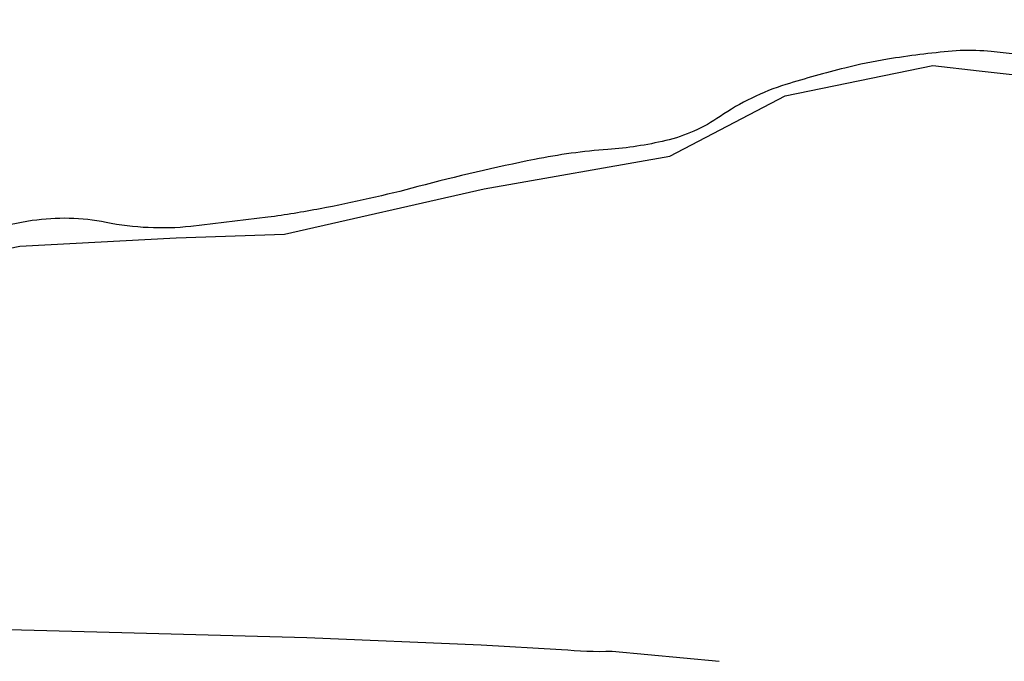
# Model space of a CAD drawing. Header units: millimetres. Extents: x 593 to 1794, y -180 to 570.
# Tile 52 of 71: x 1301 to 1350, y 76 to 108. Entities that reach past the tile are written whole.
import ezdxf

# ---------------------------------------------------------------- set-up
doc = ezdxf.new("R2010")
doc.units = ezdxf.units.MM
doc.header["$MEASUREMENT"] = 0
doc.layers.add('Layout - Marco Polo', color=252, linetype='Continuous', lineweight=25)

msp = doc.modelspace()

# ---------------------------------------------------------------- linework, layer by layer
at = {"layer": 'Layout - Marco Polo'}
msp.add_line((1330.521, 76.732), (1335.898, 76.215), dxfattribs=at)
msp.add_lwpolyline([(1293.527, 95.568), (1300.786, 97.059), (1308.63, 97.48), (1314.068, 97.661), (1324.095, 99.945), (1333.41, 101.583), (1339.2, 104.615), (1346.623, 106.141), (1348.949, 105.866), (1367.104, 103.84), (1368.862, 102.408), (1385.352, 103.272), (1387.193, 104.552), (1388.184, 109.233), (1386.932, 112.093)], dxfattribs=at)
for points in [[(1354.226, 106.32), (1349.554, 106.837), (1349.554, 106.837), (1349.179, 106.871), (1349.179, 106.871, 0.039199), (1347.594, 106.858), (1347.594, 106.858, 0.018952), (1344.343, 106.452), (1344.343, 106.452, 0.020402), (1342.204, 106.012), (1342.204, 106.012, 0.014452), (1339.235, 105.183), (1339.235, 105.183, 0.075834), (1335.934, 103.577), (1335.934, 103.577, -0.093478), (1333.205, 102.365), (1333.205, 102.365, -0.039698), (1330.306, 101.921), (1330.306, 101.921, 0.0313), (1326.622, 101.419), (1326.622, 101.419, 0.015575), (1320.767, 100.055), (1320.767, 100.055, -0.01861), (1315.86, 98.943), (1315.86, 98.943, -0.012387), (1313.232, 98.516), (1313.232, 98.516), (1309.369, 98.053), (1309.369, 98.053, -0.074977), (1305.104, 98.256), (1305.104, 98.256, 0.08657), (1301.401, 98.346), (1301.401, 98.346, 0.030455), (1299.295, 97.899)], [(1297.075, 77.897), (1305.894, 77.66), (1305.894, 77.66), (1315.184, 77.417), (1315.184, 77.417), (1323.943, 77.039), (1323.943, 77.039), (1327.97, 76.815), (1327.97, 76.815, 0.038541), (1330.521, 76.732), (1330.521, 76.732)]]:
    msp.add_lwpolyline(points, format="xyb", dxfattribs=at)

doc.saveas('drawing.dxf')
